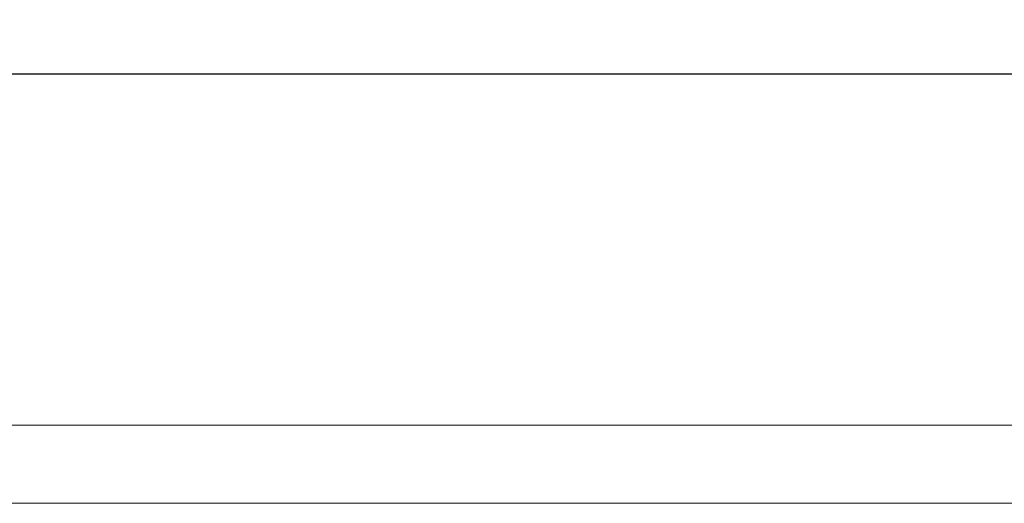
# Model space of a CAD drawing. Header units: inches. Extents: x -463 to -294, y -230 to 12.
# Tile 35 of 68: x -349.32 to -346.34, y -64.09 to -62.63. Entities that reach past the tile are written whole.
import ezdxf

# ---------------------------------------------------------------- set-up
doc = ezdxf.new("R2010")
doc.units = ezdxf.units.IN
doc.header["$LTSCALE"] = 32
doc.header["$MEASUREMENT"] = 0
doc.layers.add('None', color=7, linetype='Continuous', lineweight=18)
doc.layers.add('Wood_1-V', color=7, linetype='Continuous', lineweight=13)

# ---------------------------------------------------------------- blocks, each defined once
blk = doc.blocks.new('Group-13')
at = {"layer": 'Wood_1-V'}
for points in [[(-2.0248, -48.8769), (27.9359, -48.8769), (27.9359, 22.8948), (-2.0248, 22.8948), (-2.0248, -48.8769)], [(-2.0248, 22.8948), (27.9359, 22.8948), (27.9359, -47.8139), (-2.0248, -47.8139), (-2.0248, 22.8948)], [(-2.0248, -47.8139), (27.9359, -47.8139), (27.9359, -48.8769), (-2.0248, -48.8769), (-2.0248, -47.8139)], [(-2.0248, -47.8139), (27.9359, -47.8139), (-2.0248, -47.8139), (-2.0248, -47.8139)], [(-2.0248, -47.8139), (27.9359, -47.8139), (27.9359, -47.8139), (-2.0248, -47.8139)], [(-2.0248, -47.8139), (27.9359, -47.8139), (27.9359, -47.8139), (-2.0248, -47.8139), (-2.0248, -47.8139)], [(-2.0248, -49.1131), (27.9359, -49.1131), (27.9359, -47.8139), (-2.0248, -47.8139), (-2.0248, -49.1131)], [(-2.0248, -47.8139), (27.9359, -47.8139), (27.9359, -48.8769), (-2.0248, -48.8769), (-2.0248, -47.8139)], [(-2.0248, -48.8769), (27.9359, -48.8769), (27.9359, -48.8769), (-2.0248, -48.8769), (-2.0248, -48.8769)], [(-2.0248, -48.8769), (27.9359, -48.8769), (27.9359, -49.1131), (-2.0248, -49.1131), (-2.0248, -48.8769)], [(-2.0248, -49.1131), (27.9359, -49.1131), (27.9359, -49.1131), (-2.0248, -49.1131), (-2.0248, -49.1131)]]:
    blk.add_lwpolyline(points, dxfattribs=at)
blk = doc.blocks.new('Group-51')
at = {"layer": 'Wood_1-V'}
for points in [[(-2.0445, -47.814), (-2.0445, -47.814), (27.9555, -47.814), (27.9555, -47.814), (-2.0445, -47.814)], [(27.9555, -49.1132), (-2.0445, -49.1132), (-2.0445, -47.814), (27.9555, -47.814), (27.9555, -49.1132)], [(27.9555, -48.877), (27.9555, -47.814), (-2.0445, -47.814), (-2.0445, -48.877), (27.9555, -48.877)], [(-2.0445, -48.877), (-2.0445, -49.1132), (27.9555, -49.1132), (27.9555, -48.877), (-2.0445, -48.877)], [(-2.0445, -49.1132), (27.9555, -49.1132), (27.9555, -49.1132), (-2.0445, -49.1132), (-2.0445, -49.1132)]]:
    blk.add_lwpolyline(points, dxfattribs=at)

msp = doc.modelspace()

# ---------------------------------------------------------------- block references
at = {"layer": 'None'}
for name in ['Group-13', 'Group-51']:
    msp.add_blockref(name, (-359.4593, -14.9775), dxfattribs=at)

doc.saveas('drawing.dxf')
